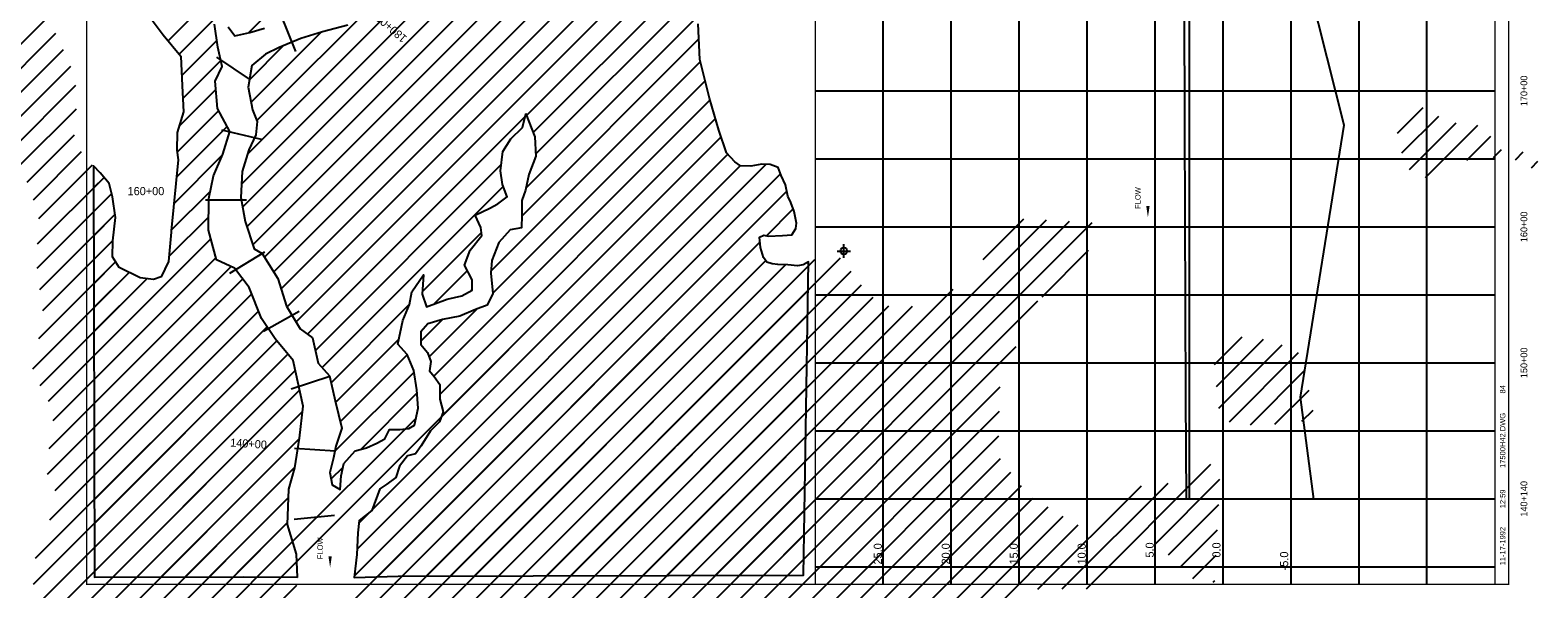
# Model space of a CAD drawing. Extents: x 203699 to 220411, y 773522 to 804778.
# Tile 3 of 7: x 209276 to 220367, y 783969 to 788078. Entities that reach past the tile are written whole.
import ezdxf
from ezdxf.enums import TextEntityAlignment as Align

# ---------------------------------------------------------------- set-up
doc = ezdxf.new("R2010")
doc.units = 0
doc.header["$LTSCALE"] = 1000
doc.header["$PDMODE"] = 34
doc.header["$PDSIZE"] = 50
doc.linetypes.add('DASHED', pattern=[0])
doc.linetypes.add('STREAM', pattern=[0])
doc.layers.get('0').update_dxf_attribs({"linetype": 'CONTINUOUS'})
for name, color, linetype in [('BORDER', 1, 'CONTINUOUS'), ('EXISTING', 7, 'CONTINUOUS'), ('GRID', 2, 'CONTINUOUS'), ('SEC', 2, 'CONTINUOUS'), ('STATIONS', 7, 'CONTINUOUS'), ('TEXT', 7, 'CONTINUOUS'), ('TRUNKS', 5, 'STREAM'), ('WATER', 4, 'CONTINUOUS'), ('WETDBA', 12, 'CONTINUOUS'), ('WETFILL', 8, 'CONTINUOUS')]:
    doc.layers.add(name, color=color, linetype=linetype)

# ---------------------------------------------------------------- blocks, each defined once
blk = doc.blocks.new('LOGON')
at = {"color": 0}
for tag, p in [('DRAWING', (8.97, 1.76)), ('OPERATOR', (22.66, 1.76)), ('TIME', (1.56, 1.76))]:
    blk.add_attdef(tag, p, '', height=1, dxfattribs=at)
blk.add_attdef('DATE', text='', height=1, dxfattribs=at).set_placement((-1.87, 1.76), align=Align.RIGHT)
blk = doc.blocks.new('*X')
at = {"color": 0}
for p, q in [((210944, 787413), (213941, 790409)), ((210944, 787413), (213941, 790409)), ((210877, 787169), (214035, 790328)), ((210877, 787169), (214035, 790328)), ((210830, 786946), (214102, 790217)), ((210830, 786946), (214102, 790217)), ((210838, 786777), (213999, 789938)), ((210838, 786777), (213999, 789938)), ((210870, 786632), (214069, 789831)), ((210870, 786632), (214069, 789831)), ((210914, 786499), (214232, 789817)), ((210914, 786499), (214232, 789817)), ((210999, 786407), (213904, 789312)), ((210999, 786407), (213904, 789312)), ((211067, 786299), (213996, 789227)), ((211067, 786299), (213996, 789227)), ((211122, 786176), (214111, 789165)), ((211122, 786176), (214111, 789165)), ((210882, 788058), (211875, 789050)), ((210882, 788058), (211875, 789050)), ((211166, 786044), (214127, 789004)), ((211166, 786044), (214127, 789004)), ((211232, 785933), (214162, 788863)), ((211232, 785933), (214162, 788863)), ((212927, 787451), (214227, 788751)), ((212927, 787451), (214227, 788751)), ((212976, 787324), (214169, 788516)), ((212976, 787324), (214169, 788516)), ((210291, 787998), (210707, 788413)), ((210291, 787998), (210707, 788413)), ((212995, 787166), (214228, 788399)), ((212995, 787166), (214228, 788399)), ((208896, 787663), (209402, 788169)), ((210372, 787902), (210644, 788173)), ((210372, 787902), (210644, 788173)), ((212923, 786916), (214197, 788191)), ((212923, 786916), (214197, 788191)), ((208948, 787538), (209466, 788056)), ((210902, 787548), (211416, 788062)), ((210902, 787548), (211416, 788062)), ((209012, 787426), (209522, 787935)), ((210392, 787744), (210650, 788002)), ((210392, 787744), (210650, 788002)), ((210890, 787712), (211141, 787964)), ((210890, 787712), (211141, 787964)), ((212893, 786710), (214196, 788013)), ((212893, 786710), (214196, 788013)), ((209071, 787308), (209576, 787813)), ((210399, 787575), (210679, 787855)), ((210399, 787575), (210679, 787855)), ((212665, 786306), (214207, 787847)), ((212665, 786306), (214207, 787847)), ((212679, 786143), (214242, 787706)), ((212679, 786143), (214242, 787706)), ((209138, 787198), (209613, 787673)), ((210372, 787371), (210643, 787642)), ((210372, 787371), (210643, 787642)), ((209206, 787089), (209616, 787499)), ((210357, 787180), (210663, 787485)), ((210357, 787180), (210663, 787485)), ((212247, 785534), (214278, 787564)), ((212247, 785534), (214278, 787564)), ((219336, 787320), (219525, 787508)), ((210352, 786997), (210725, 787370)), ((210352, 786997), (210725, 787370)), ((211317, 785841), (212918, 787442)), ((211317, 785841), (212918, 787442)), ((212289, 785399), (214317, 787427)), ((212289, 785399), (214317, 787427)), ((219368, 787175), (219638, 787445)), ((219423, 787053), (219766, 787396)), ((219541, 786994), (219925, 787378)), ((209254, 786960), (209603, 787309)), ((211237, 784171), (214359, 787292)), ((212301, 785234), (214359, 787292)), ((219846, 787122), (220021, 787298)), ((209301, 786830), (209654, 787184)), ((210333, 786801), (210691, 787160)), ((210333, 786801), (210691, 787160)), ((211695, 784452), (214408, 787165)), ((211695, 784452), (214408, 787165)), ((220041, 787140), (220101, 787200)), ((220202, 787124), (220260, 787183)), ((209340, 786693), (209736, 787088)), ((211375, 785722), (212741, 787089)), ((211375, 785722), (212741, 787089)), ((211662, 784065), (214687, 787090)), ((211662, 784065), (214687, 787090)), ((211681, 784261), (214500, 787080)), ((211681, 784261), (214500, 787080)), ((220320, 787066), (220367, 787114)), ((209331, 786507), (209820, 786995)), ((209743, 786919), (209820, 786995)), ((211425, 785596), (212757, 786928)), ((211425, 785596), (212757, 786928)), ((211599, 783826), (214796, 787022)), ((211831, 784057), (214796, 787022)), ((209328, 786327), (209875, 786874)), ((209743, 786742), (209875, 786874)), ((210314, 786606), (210602, 786894)), ((210314, 786606), (210602, 786894)), ((211455, 783505), (214843, 786893)), ((212012, 784061), (214843, 786893)), ((209348, 786171), (209900, 786722)), ((209744, 786566), (209900, 786722)), ((210297, 786412), (210590, 786705)), ((210297, 786412), (210590, 786705)), ((214692, 786565), (214890, 786763)), ((214692, 786565), (214890, 786763)), ((212041, 781969), (216753, 786682)), ((212109, 781861), (216921, 786672)), ((212162, 786156), (212596, 786589)), ((212162, 786156), (212596, 786589)), ((212208, 781783), (217088, 786663)), ((216287, 786392), (216586, 786691)), ((209369, 786015), (209885, 786530)), ((209411, 785350), (210606, 786544)), ((209744, 786390), (209885, 786530)), ((209746, 785684), (210606, 786544)), ((211349, 783221), (214645, 786518)), ((212189, 784062), (214645, 786518)), ((214877, 786573), (214885, 786581)), ((214877, 786573), (214885, 786581)), ((209341, 785810), (209905, 786373)), ((209445, 785206), (210642, 786404)), ((209745, 786213), (209905, 786373)), ((209746, 785508), (210642, 786404)), ((210901, 782243), (215049, 786392)), ((210953, 782119), (215237, 786403)), ((211189, 782885), (214687, 786383)), ((212366, 784062), (214687, 786383)), ((216720, 786117), (217062, 786460)), ((209296, 785588), (210004, 786296)), ((209416, 785001), (210755, 786339)), ((209745, 786037), (210004, 786296)), ((209747, 785332), (210755, 786339)), ((210845, 782364), (214832, 786351)), ((211028, 782017), (215315, 786304)), ((212245, 786062), (212493, 786310)), ((212245, 786062), (212493, 786310)), ((212543, 784062), (214832, 786351)), ((212721, 784063), (215002, 786344)), ((209349, 785464), (210135, 786250)), ((209404, 784812), (210840, 786248)), ((209745, 785861), (210135, 786250)), ((209747, 785155), (210840, 786248)), ((211561, 782373), (215392, 786204)), ((212009, 782114), (216067, 786172)), ((212521, 786162), (212529, 786169)), ((212521, 786162), (212529, 786169)), ((212898, 784063), (214999, 786164)), ((209460, 784692), (210907, 786138)), ((209748, 784979), (210907, 786138)), ((211490, 785484), (212068, 786062)), ((211490, 785484), (212068, 786062)), ((211768, 782403), (215477, 786113)), ((211909, 782367), (215593, 786051)), ((211979, 782261), (215766, 786048)), ((212380, 781778), (216688, 786086)), ((209422, 784477), (210957, 786012)), ((209748, 784803), (210957, 786012)), ((212150, 785790), (212309, 785949)), ((212150, 785790), (212309, 785949)), ((212211, 785675), (212564, 786028)), ((212211, 785675), (212564, 786028)), ((213075, 784064), (214996, 785985)), ((209316, 784194), (211019, 785897)), ((209749, 784626), (211019, 785897)), ((217990, 785620), (218193, 785823)), ((209302, 784003), (211091, 785792)), ((209749, 784450), (211091, 785792)), ((211522, 785339), (211990, 785807)), ((211522, 785339), (211990, 785807)), ((212550, 781771), (216530, 785751)), ((213252, 784064), (214993, 785805)), ((218004, 785458), (218350, 785804)), ((218021, 785297), (218487, 785764)), ((218098, 785198), (218607, 785707)), ((209320, 783844), (211171, 785695)), ((209749, 784274), (211171, 785695)), ((211557, 785197), (212049, 785690)), ((211557, 785197), (212049, 785690)), ((213430, 784065), (214990, 785625)), ((209382, 783729), (211227, 785574)), ((209750, 784097), (211227, 785574)), ((211518, 784981), (212100, 785563)), ((211518, 784981), (212100, 785563)), ((218253, 785176), (218651, 785574)), ((209451, 783622), (211258, 785429)), ((209885, 784056), (211258, 785429)), ((211625, 780669), (216411, 785455)), ((211708, 784994), (212123, 785410)), ((211708, 784994), (212123, 785410)), ((213607, 784065), (214987, 785446)), ((218433, 785179), (218685, 785431)), ((209520, 783514), (211280, 785274)), ((210062, 784056), (211280, 785274)), ((211606, 780473), (216407, 785275)), ((213784, 784066), (214984, 785266)), ((218631, 785201), (218715, 785284)), ((212034, 785144), (212115, 785225)), ((209531, 783348), (211257, 785074)), ((210239, 784057), (211257, 785074)), ((211207, 784317), (212034, 785144)), ((211528, 780218), (216403, 785094)), ((213961, 784066), (214981, 785086)), ((211579, 780093), (216414, 784928)), ((206900, 780540), (211223, 784863)), ((210417, 784057), (211223, 784863)), ((211490, 784777), (211578, 784865)), ((211490, 784777), (211578, 784865)), ((211643, 779981), (216491, 784828)), ((214138, 784066), (214979, 784907)), ((217047, 783970), (217963, 784886)), ((211712, 779872), (216568, 784729)), ((214316, 784067), (214976, 784727)), ((216690, 783967), (217451, 784727)), ((216869, 783968), (217647, 784747)), ((217552, 784298), (218029, 784775)), ((206951, 780415), (211177, 784641)), ((210594, 784058), (211177, 784641)), ((211769, 779752), (216653, 784637)), ((211814, 779621), (216764, 784571)), ((211839, 779469), (216875, 784504)), ((214493, 784067), (214973, 784547)), ((217651, 784220), (218020, 784589)), ((206961, 780248), (211170, 784457)), ((210771, 784058), (211170, 784457)), ((211879, 779332), (216985, 784439)), ((217739, 784131), (218010, 784402)), ((206806, 779916), (211207, 784317)), ((214670, 784068), (214970, 784368)), ((206895, 779828), (211237, 784171)), ((214847, 784068), (214967, 784188)), ((217829, 784045), (218000, 784216)), ((206669, 779426), (211239, 783996)), ((217980, 784019), (217991, 784030))]:
    blk.add_line(p, q, dxfattribs=at)

msp = doc.modelspace()

# ---------------------------------------------------------------- linework, layer by layer
at = {"layer": 'BORDER', "color": 0, "const_width": 10}
msp.add_lwpolyline([(220152, 784003), (220152, 800003), (209692, 800003), (209692, 784003)], close=True, dxfattribs=at)
for points in [[(215052, 784003), (215052, 800003)], [(220052, 784003), (220052, 800003)]]:
    msp.add_lwpolyline(points, dxfattribs=at)
at = {"layer": 'EXISTING', "color": 0}
for points in [[(217782, 784628), (217779, 785378), (217771, 787378), (217765, 789128), (217756, 791378), (217750, 793628), (217740, 796328), (217642, 798628)], [(217805, 798628), (217802, 796328), (217802, 793628), (217802, 791378), (217802, 789128), (217802, 787378), (217802, 785378), (217802, 784628)]]:
    msp.add_lwpolyline(points, dxfattribs=at)
at = {"layer": 'EXISTING', "color": 0, "linetype": 'DASHED'}
msp.add_lwpolyline([(218719, 784628), (218622, 785378), (218942, 787378), (218502, 789128), (218662, 791378), (218622, 793628), (218632, 796328), (218068, 798628)], dxfattribs=at)
at = {"layer": 'GRID', "color": 0}
for points in [[(215552, 784003), (215552, 800003)], [(216052, 784003), (216052, 800003)], [(216552, 784003), (216552, 800003)], [(217052, 784003), (217052, 800003)], [(217552, 784003), (217552, 800003)], [(218052, 784003), (218052, 800003)], [(218552, 784003), (218552, 800003)], [(219052, 784003), (219052, 800003)], [(219552, 784003), (219552, 800003)], [(220052, 787628), (215052, 787628)], [(220052, 787128), (215052, 787128)], [(220052, 786628), (215052, 786628)], [(220052, 786128), (215052, 786128)], [(220052, 785628), (215052, 785628)], [(220052, 785128), (215052, 785128)], [(220052, 784628), (215052, 784628)], [(220052, 784128), (215052, 784128)]]:
    msp.add_lwpolyline(points, dxfattribs=at)
at = {"layer": 'SEC', "color": 0}
msp.add_point((215262, 786453), dxfattribs=at)
at = {"layer": 'STATIONS', "color": 0}
for p, q in [((211116, 788199), (211228, 787921)), ((211172, 788060), (211172, 788060)), ((210646, 787879), (210895, 787712)), ((210771, 787795), (210771, 787795)), ((210684, 787345), (210976, 787275)), ((210830, 787310), (210830, 787310)), ((210567, 786829), (210867, 786829)), ((210717, 786829), (210717, 786829)), ((210746, 786291), (211002, 786447)), ((210874, 786369), (210874, 786369)), ((210994, 785864), (211256, 786010)), ((211125, 785937), (211125, 785937)), ((211196, 785441), (211481, 785533)), ((211338, 785487), (211339, 785487)), ((211220, 785003), (211520, 784984)), ((211370, 784993), (211370, 784993)), ((211218, 784482), (211516, 784511)), ((211367, 784497), (211367, 784497))]:
    msp.add_line(p, q, dxfattribs=at)
at = {"layer": 'TRUNKS', "color": 0}
for points in [[(217499, 786701, 0, 25, 0), (217499, 786785, 0, 0, -0.087559), (217508, 786834, 0, 0, 0.245722), (217502, 786878, 0, 0, -0.309425), (217501, 786947, 0, 0, 0), (217502, 786980, 0, 0, 0)], [(211483, 784125, 0, 25, 0), (211483, 784209, 0, 0, -0.087559), (211492, 784258, 0, 0, 0.245722), (211486, 784302, 0, 0, -0.309425), (211485, 784371, 0, 0, 0), (211486, 784404, 0, 0, 0)]]:
    msp.add_lwpolyline(points, format="xyseb", dxfattribs=at)
at = {"layer": 'WATER', "color": 0}
for points in [[(211242, 784053), (211242, 784056), (211235, 784224), (211170, 784442), (211180, 784701), (211223, 784860), (211257, 785077), (211284, 785312), (211211, 785647), (211078, 785807), (210979, 785958), (210888, 786185), (210780, 786328), (210647, 786388), (210589, 786606), (210591, 786840), (210625, 787007), (210693, 787166), (210745, 787333), (210654, 787501), (210638, 787702), (210689, 787811), (210657, 787953), (210633, 788121)], [(210733, 788103), (210783, 788036), (210892, 788060), (211001, 788093)], [(211612, 788114), (211428, 788065), (211268, 788016), (211109, 787950), (211008, 787901), (210907, 787818), (210881, 787659), (210913, 787491), (210946, 787407), (210937, 787307), (210886, 787198), (210835, 787039), (210825, 786847), (210858, 786671), (210923, 786469), (210982, 786436), (211098, 786251), (211163, 786049), (211263, 785881), (211354, 785814), (211395, 785629), (211478, 785536), (211519, 785352), (211568, 785151), (211525, 785017), (211508, 784933), (211482, 784825), (211498, 784733), (211556, 784699), (211565, 784799), (211583, 784891), (211667, 784983), (211751, 785007), (211827, 785040), (211885, 785073), (211919, 785140), (211995, 785140), (212062, 785147), (212104, 785172), (212130, 785298), (212122, 785432), (212098, 785574), (212049, 785692), (211982, 785768), (212017, 785943), (212068, 786060), (212085, 786152), (212170, 786277), (212160, 786135), (212193, 786042), (212344, 786100), (212453, 786124), (212529, 786166), (212529, 786241), (212472, 786350), (212514, 786459), (212599, 786567), (212591, 786626), (212549, 786718), (212658, 786768), (212717, 786801), (212785, 786851), (212752, 786943), (212736, 787044), (212753, 787186), (212813, 787278), (212897, 787361), (212923, 787461), (212988, 787293), (212996, 787151), (212945, 787017), (212919, 786900), (212893, 786825), (212893, 786716), (212892, 786624), (212808, 786608), (212724, 786516), (212673, 786383), (212664, 786291), (212679, 786140), (212637, 786056), (212553, 786023), (212436, 785974), (212310, 785950), (212201, 785917), (212150, 785859), (212150, 785766), (212199, 785708), (212224, 785640), (212215, 785573), (212248, 785531), (212290, 785472), (212289, 785364), (212314, 785271), (212288, 785196), (212221, 785130), (212153, 785021), (212111, 784963), (212052, 784947), (211993, 784872), (211967, 784788), (211900, 784738), (211849, 784705), (211790, 784546), (211697, 784472), (211688, 784380), (211679, 784221), (211661, 784053), (211661, 784053)]]:
    msp.add_lwpolyline(points, dxfattribs=at)
at = {"layer": 'WETDBA', "color": 0}
for points in [[(210049, 788320), (210254, 788042), (210385, 787886), (210395, 787668), (210404, 787476), (210357, 787324), (210356, 787195), (210364, 787123), (210313, 786603), (210314, 786593), (210293, 786376), (210239, 786264), (210183, 786245), (210085, 786255), (209930, 786332), (209882, 786410), (209885, 786528), (209903, 786700), (209881, 786852), (209857, 786949), (209792, 787029), (209742, 787081), (209750, 784055), (210849, 784058)], [(211661, 784053), (211984, 784061), (214965, 784069), (215002, 786374), (214964, 786351), (214921, 786345), (214851, 786351), (214777, 786353), (214736, 786359), (214696, 786371), (214672, 786406), (214648, 786479), (214642, 786556), (214674, 786570), (214705, 786562), (214811, 786568), (214880, 786573), (214909, 786619), (214915, 786658), (214897, 786744), (214871, 786810), (214851, 786856), (214832, 786939), (214802, 787008), (214778, 787068), (214721, 787090), (214658, 787091), (214578, 787077), (214502, 787079), (214460, 787110), (214399, 787175), (214342, 787343), (214273, 787578), (214203, 787863), (214191, 788125)], [(210849, 784058), (211242, 784056)]]:
    msp.add_lwpolyline(points, dxfattribs=at)

# ---------------------------------------------------------------- block references
at = {"layer": 'TEXT', "color": 0, "xscale": 40, "yscale": 40, "zscale": 40, "rotation": 90}
msp.add_blockref('LOGON', (220199, 784499), dxfattribs=at).add_auto_attribs({'DATE': '11-17-1992', 'TIME': '12:59', 'OPERATOR': '84', 'DRAWING': '17500H42.DWG'})
at = {"layer": 'WETFILL', "color": 0}
msp.add_blockref('*X', (0, 0), dxfattribs=at)
msp.add_blockref('*X', (0, 0), dxfattribs=at)
msp.add_blockref('*X', (0, 0), dxfattribs=at)
msp.add_blockref('*X', (0, 0), dxfattribs=at)
msp.add_blockref('*X', (0, 0), dxfattribs=at)
msp.add_blockref('*X', (0, 0), dxfattribs=at)
msp.add_blockref('*X', (0, 0), dxfattribs=at)
msp.add_blockref('*X', (0, 0), dxfattribs=at)
msp.add_blockref('*X', (0, 0), dxfattribs=at)
msp.add_blockref('*X', (0, 0), dxfattribs=at)

# ---------------------------------------------------------------- texts
at = {"layer": 'STATIONS', "color": 0}
for s, height, rotation, p in [('180+00', 60, 138.8847, (211952, 788114)), ('170+00', 0.04, 56.3107, (210771, 787795)), ('160+00', 0.04, 90, (210717, 786829)), ('150+00', 0.04, 299.0539, (211125, 785937)), ('140+00', 60, 356.3479, (210881, 785007)), ('140+00', 0.04, 86.3479, (211370, 784993))]:
    msp.add_text(s, height=height, rotation=rotation, dxfattribs=at).set_placement(p, align=Align.CENTER)
msp.add_text('160+00', height=60, dxfattribs=at).set_placement((210128, 786864), align=Align.CENTER)
at = {"layer": 'TEXT', "color": 0}
for s, p in [('170+00', (220290, 787631)), ('160+00', (220290, 786631)), ('150+00', (220290, 785631)), ('140+140', (220290, 784631))]:
    msp.add_text(s, height=50, rotation=90, dxfattribs=at).set_placement(p, align=Align.CENTER)
for s, p in [('25.0', (215542, 784148)), ('20.0', (216042, 784148)), ('15.0', (216542, 784148)), ('10.0', (217042, 784148)), ('5.0', (217542, 784199)), ('0.0', (218033, 784199)), ('-5.0', (218531, 784105))]:
    msp.add_text(s, height=60, rotation=90, dxfattribs=at).set_placement(p)
at = {"layer": 'TRUNKS', "color": 0}
for p in [(217445, 786843), (211429, 784267)]:
    msp.add_text('FLOW', height=40, rotation=90, dxfattribs=at).set_placement(p, align=Align.CENTER)

doc.saveas('drawing.dxf')
